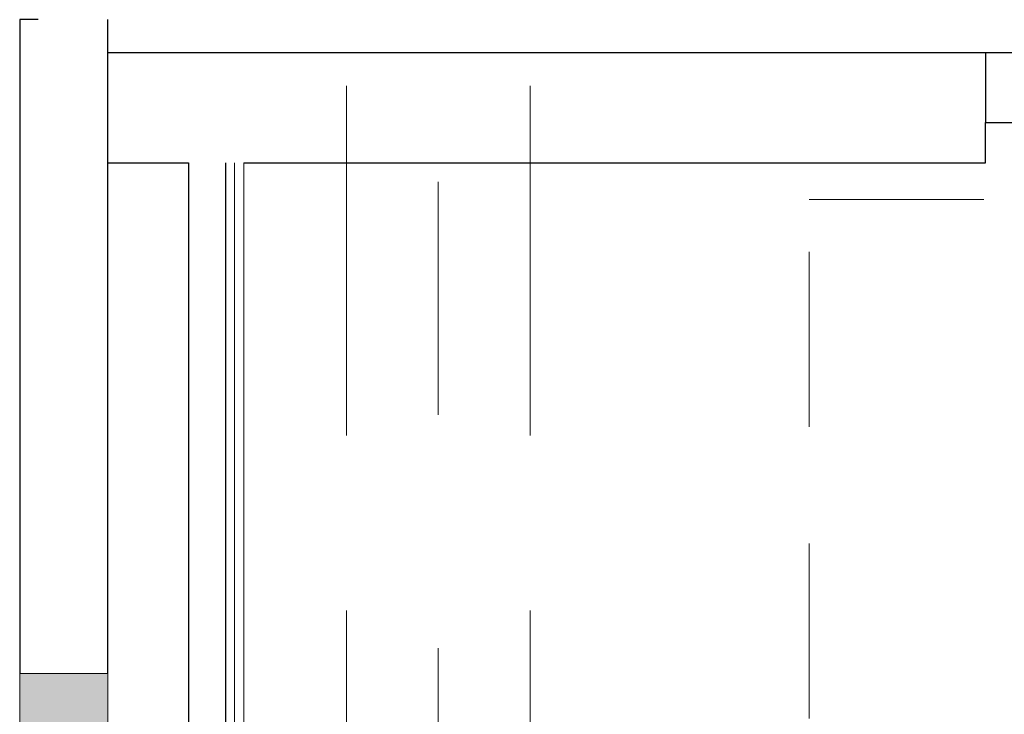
# Model space of a CAD drawing. Header units: centimetres. Extents: x -1631 to 1829, y -257 to 3158.
# Tile 77 of 129: x 530 to 664, y 1097 to 1192. Entities that reach past the tile are written whole.
import ezdxf

# ---------------------------------------------------------------- set-up
doc = ezdxf.new("R2010")
doc.units = ezdxf.units.CM
for name, pattern in [('Oś', [222.25, 127, -31.75, 31.75, -31.75]), ('Ponad', [39.688, 23.813, -15.875]), ('Ukryte', [71.438, 47.625, -23.813])]:
    doc.linetypes.add(name, pattern=pattern)
for name, color, linetype, lineweight in [('A-DETL-GENF', 92, 'Continuous', 9), ('A-DETL-HDLN', 90, 'Ukryte', 9), ('A-DETL-MEDM', 33, 'Continuous', 13), ('A-DOOR', 31, 'Continuous', 13), ('A-FLOR-OVHD', 1, 'Ponad', 9), ('A-WALL', 113, 'Continuous', 13), ('A-WALL-FNSH', 113, 'Continuous', 13), ('S-GRID', 1, 'Continuous', 13)]:
    doc.layers.add(name, color=color, linetype=linetype, lineweight=lineweight)
doc.layers.add('A-WALL-PATT', color=111, linetype='Continuous', lineweight=13, plot=False)

# ---------------------------------------------------------------- blocks, each defined once
blk = doc.blocks.new('DRZWI 1S - automatyczna etykieta - Drzwi 90 _łazienkowe_-2364283-6_piętro IV __13_80 m_ - stan projektowany')
at = {"layer": 'A-DETL-GENF'}
for p, q in [((-50.5, 2), (-45, 2)), ((-50.5, -7.5), (-50.5, 2)), ((-45, 2), (-45, -7.5)), ((45, 2), (50.5, 2)), ((45, -7.5), (45, 2)), ((50.5, 2), (50.5, -7.5)), ((-45, -7.5), (-50.5, -7.5)), ((50.5, -7.5), (45, -7.5))]:
    blk.add_line(p, q, dxfattribs=at)
at = {"layer": 'A-DETL-MEDM', "lineweight": 25}
for p, q in [((-50.5, -7.5), (-50.5, 2)), ((-50.5, 2), (-45, 2)), ((-45, 2), (-45, -7.5)), ((45, 2), (45, -7.5)), ((50.5, 2), (45, 2)), ((50.5, -7.5), (50.5, 2)), ((-45, -7.5), (-50.5, -7.5)), ((45, -7.5), (50.5, -7.5))]:
    blk.add_line(p, q, dxfattribs=at)
at = {"layer": 'A-DOOR'}
blk.add_line((45, -7.5), (45, -97.5), dxfattribs=at)
blk.add_arc((45, -7.5), 90, 180, 270, dxfattribs=at)

msp = doc.modelspace()

# ---------------------------------------------------------------- hatches: boundary and pattern name
at = {"layer": 'A-WALL-PATT'}
h = msp.add_hatch(color=9, dxfattribs=at)
h.paths.add_polyline_path([(542.38, 132.33), (542.38, 139.33), (530.38, 139.33), (530.38, 132.33)], flags=0)
h.paths.add_polyline_path([(542.38, 250.33), (542.38, 465.83), (530.38, 465.83), (530.38, 250.33)], flags=0)
h.paths.add_polyline_path([(530.38, 657.83), (542.38, 657.83), (542.38, 660.33), (530.38, 660.33)], flags=0)
h.paths.add_polyline_path([(530.38, 781.33), (542.38, 781.33), (542.38, 1102.83), (530.38, 1102.83), (530.38, 788.28)], flags=0)
h.paths.add_polyline_path([(530.38, 1312.83), (542.38, 1312.83), (542.38, 1431.33), (530.38, 1431.33)], flags=0)
h.paths.add_polyline_path([(530.38, 1633.83), (542.38, 1633.83), (542.38, 2022.83), (530.38, 2022.83), (530.38, 1665.12)], flags=0)
h.paths.add_polyline_path([(542.38, 2173.83), (542.38, 2458.83), (530.38, 2458.83), (530.38, 2173.83)], flags=0)
h.paths.add_polyline_path([(530.38, 2593.83), (542.38, 2593.83), (542.38, 2824.33), (530.38, 2824.33), (530.38, 2634.27)], flags=0)

# ---------------------------------------------------------------- linework, layer by layer
at = {"layer": 'A-DETL-HDLN'}
for p, q in [((574.88, 420.83), (574.88, 2793.33)), ((599.88, 420.83), (599.88, 2793.33))]:
    msp.add_line(p, q, dxfattribs=at)
at = {"layer": 'A-FLOR-OVHD'}
for p, q in [((637.87, 1167.33), (787.87, 1167.33)), ((637.87, 1017.33), (637.87, 1167.33))]:
    msp.add_line(p, q, dxfattribs=at)
at = {"layer": 'A-WALL', "color": 7, "lineweight": 25}
for p, q in [((532.88, 1191.83), (530.38, 1191.83)), ((530.38, 1191.83), (530.38, 1102.83)), ((542.38, 1102.83), (542.38, 1191.83)), ((661.88, 1187.33), (542.38, 1187.33)), ((661.88, 1172.33), (661.88, 1177.83)), ((542.38, 1172.33), (553.38, 1172.33)), ((553.38, 1172.33), (553.38, 1015.83)), ((558.38, 1172.33), (558.38, 1015.83)), ((560.88, 1172.33), (661.88, 1172.33))]:
    msp.add_line(p, q, dxfattribs=at)
at = {"layer": 'A-WALL'}
for p, q in [((559.63, 1172.33), (559.63, 1015.83)), ((542.38, 1102.83), (530.38, 1102.83))]:
    msp.add_line(p, q, dxfattribs=at)
at = {"layer": 'A-WALL', "lineweight": 9}
for p, q in [((530.38, 1102.83), (530.38, 1015.88)), ((542.38, 1015.83), (542.38, 1102.83))]:
    msp.add_line(p, q, dxfattribs=at)
at = {"layer": 'A-WALL-FNSH', "color": 250, "lineweight": 9}
msp.add_line((560.88, 1015.83), (560.88, 1172.33), dxfattribs=at)
at = {"layer": 'S-GRID', "linetype": 'Oś'}
msp.add_line((587.38, 2884.27), (587.38, 27.13), dxfattribs=at)

# ---------------------------------------------------------------- block references
at = {"layer": 'A-DOOR', "rotation": 180}
msp.add_blockref('DRZWI 1S - automatyczna etykieta - Drzwi 90 _łazienkowe_-2364283-6_piętro IV __13_80 m_ - stan projektowany', (712.38, 1179.83), dxfattribs=at)

doc.saveas('drawing.dxf')
